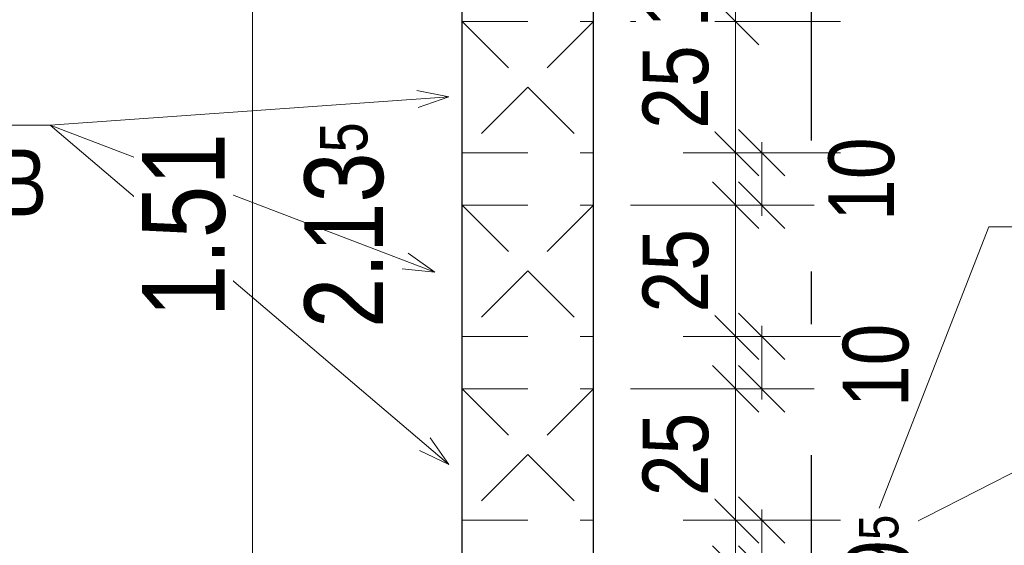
# Model space of a CAD drawing. Header units: millimetres. Extents: x -13 to 146, y -13 to 60.
# Tile 53 of 170: x 13.46 to 15.33, y 24.93 to 25.93. Entities that reach past the tile are written whole.
import ezdxf

# ---------------------------------------------------------------- set-up
doc = ezdxf.new("R2010")
doc.units = ezdxf.units.MM
doc.linetypes.add('DASHDOTX2', pattern=[2, 1, -0.5, 0, -0.5])
doc.linetypes.add('HIDDEN', pattern=[0.375, 0.25, -0.125])
for name, color, linetype, lineweight in [('Achsen', 7, 'Continuous', 20), ('Texte', 7, 'Continuous', 20), ('WPG_Lüftung Durchbrüche', 7, 'Continuous', 20)]:
    doc.layers.add(name, color=color, linetype=linetype, lineweight=lineweight)
doc.styles.add('Arial Narrow', font='ARIALN.TTF')
doc.dimstyles.new('Arch_Strakon_dimstyle', dxfattribs={"dimtxt": 11.25, "dimasz": 1, "dimexe": 1.25, "dimexo": 0.0625, "dimgap": 1, "dimtad": 0, "dimdec": 5, "dimzin": 12, "dimdsep": 46, "dimtxsty": 'Arial Narrow', "dimblk": 'Arrowhead_Tick', "dimsah": 1, "dimcen": 0, "dimse1": 1, "dimse2": 1, "dimclrd": 6, "dimclrt": 3, "dimazin": 0, "dimtfac": 1, "dimtdec": 4, "dimtmove": 0, "dimatfit": 3, "dimldrblk": 'NONE', "dimfxl": 1, "dimtvp": 1, "dimtolj": 1, "dimtzin": 0, "dimlwd": 13, "dimarcsym": 2})

# ---------------------------------------------------------------- blocks, each defined once
blk = doc.blocks.new('Arrowhead_Tick')
at = {"color": 0, "linetype": 'Continuous', "lineweight": -2}
for p, q in [((0, 20), (0, -10)), ((-1, 0), (0, 0)), ((10, 0), (0, 0))]:
    blk.add_line(p, q, dxfattribs=at)
at = {"color": 2, "linetype": 'Continuous', "lineweight": 35}
blk.add_line((4.42, 4.42), (-4.42, -4.42), dxfattribs=at)
blk = doc.blocks.new('*D382')
at = {"color": 6, "linetype": 'Continuous', "lineweight": 13}
blk.add_line((19.1, 24.5957), (19.1, 29.3653), dxfattribs=at)
at = {"layer": 'Defpoints', "color": 0}
for p in [(14.5496, 29.3753), (19.1, 29.3753), (14.5496, 24.5857)]:
    blk.add_point(p, dxfattribs=at)
at = {"color": 6, "lineweight": 13, "xscale": 0.01, "yscale": 0.01, "zscale": 0.01}
for p, rotation in [((19.1, 29.3753), 90), ((19.1, 24.5857), 270)]:
    blk.add_blockref('Arrowhead_Tick', p, dxfattribs=dict(at, rotation=rotation))
at = {"color": 2, "lineweight": 35, "insert": (18.9696, 26.9805), "char_height": 0.1575, "attachment_point": 5, "rotation": 90, "style": 'Arial Narrow', "bg_fill": 3, "box_fill_scale": 1.1, "bg_fill_color": 256, "bg_fill_true_color": 13158600, "bg_fill_transparency": 0}
blk.add_mtext('\\A1;4.79', dxfattribs=at)
blk = doc.blocks.new('_None')
blk = doc.blocks.new('*D425')
at = {"color": 6, "linetype": 'Continuous', "lineweight": 13}
blk.add_line((13.9, 24.7957), (13.9, 26.2857), dxfattribs=at)
at = {"layer": 'Defpoints', "color": 0}
for p in [(13.9, 26.2957), (14.2996, 26.2957), (14.2996, 24.7857)]:
    blk.add_point(p, dxfattribs=at)
at = {"color": 6, "lineweight": 13, "xscale": 0.01, "yscale": 0.01, "zscale": 0.01}
for p, rotation in [((13.9, 26.2957), 90), ((13.9, 24.7857), 270)]:
    blk.add_blockref('Arrowhead_Tick', p, dxfattribs=dict(at, rotation=rotation))
at = {"color": 2, "lineweight": 35, "insert": (13.7696, 25.5407), "char_height": 0.1575, "attachment_point": 5, "rotation": 90, "style": 'Arial Narrow', "bg_fill": 3, "box_fill_scale": 1.1, "bg_fill_color": 256, "bg_fill_true_color": 13158600, "bg_fill_transparency": 0}
blk.add_mtext('\\A1;1.51', dxfattribs=at)
blk = doc.blocks.new('*D500')
at = {"layer": 'Defpoints', "color": 0}
for p in [(14.5496, 24.8857), (14.8205, 24.8857), (14.5496, 24.5857)]:
    blk.add_point(p, dxfattribs=at)
at = {"layer": 'Texte', "color": 6, "linetype": 'Continuous', "lineweight": 13}
blk.add_line((14.8205, 24.5957), (14.8205, 24.8757), dxfattribs=at)
at = {"layer": 'Texte', "color": 6, "lineweight": 13, "xscale": 0.01, "yscale": 0.01, "zscale": 0.01}
for p, rotation in [((14.8205, 24.8857), 90), ((14.8205, 24.5857), 270)]:
    blk.add_blockref('Arrowhead_Tick', p, dxfattribs=dict(at, rotation=rotation))
at = {"layer": 'Texte', "color": 3, "lineweight": 35, "insert": (14.7067, 24.7357), "char_height": 0.125, "attachment_point": 5, "rotation": 90, "style": 'Arial Narrow', "bg_fill": 3, "box_fill_scale": 1.1, "bg_fill_color": 256, "bg_fill_true_color": 13158600, "bg_fill_transparency": 0}
blk.add_mtext('\\A1;30', dxfattribs=at)
blk = doc.blocks.new('*D501')
at = {"layer": 'Defpoints', "color": 0}
for p in [(14.5496, 24.9788), (14.8705, 24.9788), (14.5496, 24.8857)]:
    blk.add_point(p, dxfattribs=at)
at = {"layer": 'Texte', "color": 6, "linetype": 'Continuous', "lineweight": 13}
for p, q in [((14.8705, 24.9888), (14.8705, 24.9988)), ((14.8705, 24.8857), (14.8705, 24.9788)), ((14.8705, 24.8757), (14.8705, 24.8657))]:
    blk.add_line(p, q, dxfattribs=at)
at = {"layer": 'Texte', "color": 6, "lineweight": 13, "xscale": 0.01, "yscale": 0.01, "zscale": 0.01}
for p, rotation in [((14.8705, 24.9788), 270), ((14.8705, 24.8857), 90)]:
    blk.add_blockref('Arrowhead_Tick', p, dxfattribs=dict(at, rotation=rotation))
at = {"layer": 'Texte', "color": 3, "lineweight": 35, "insert": (15.0941, 24.9251), "char_height": 0.125, "attachment_point": 5, "rotation": 90, "style": 'Arial Narrow', "bg_fill": 3, "box_fill_scale": 1.1, "bg_fill_color": 256, "bg_fill_true_color": 13158600, "bg_fill_transparency": 0}
blk.add_mtext('\\A1;9{\\A1;\\H.6x;\\S5;}', dxfattribs=at)
blk = doc.blocks.new('*D502')
at = {"layer": 'Defpoints', "color": 0}
for p in [(14.5496, 25.2288), (14.8205, 25.2288), (14.5496, 24.9788)]:
    blk.add_point(p, dxfattribs=at)
at = {"layer": 'Texte', "color": 6, "linetype": 'Continuous', "lineweight": 13}
blk.add_line((14.8205, 24.9888), (14.8205, 25.2188), dxfattribs=at)
at = {"layer": 'Texte', "color": 6, "lineweight": 13, "xscale": 0.01, "yscale": 0.01, "zscale": 0.01}
for p, rotation in [((14.8205, 25.2288), 90), ((14.8205, 24.9788), 270)]:
    blk.add_blockref('Arrowhead_Tick', p, dxfattribs=dict(at, rotation=rotation))
at = {"layer": 'Texte', "color": 3, "lineweight": 35, "insert": (14.7067, 25.1038), "char_height": 0.125, "attachment_point": 5, "rotation": 90, "style": 'Arial Narrow', "bg_fill": 3, "box_fill_scale": 1.1, "bg_fill_color": 256, "bg_fill_true_color": 13158600, "bg_fill_transparency": 0}
blk.add_mtext('\\A1;25', dxfattribs=at)
blk = doc.blocks.new('*D503')
at = {"layer": 'Defpoints', "color": 0}
for p in [(14.5496, 25.3288), (14.8705, 25.3288), (14.5496, 25.2288)]:
    blk.add_point(p, dxfattribs=at)
at = {"layer": 'Texte', "color": 6, "linetype": 'Continuous', "lineweight": 13}
for p, q in [((14.8705, 25.3388), (14.8705, 25.3488)), ((14.8705, 25.2288), (14.8705, 25.3288)), ((14.8705, 25.2188), (14.8705, 25.2088))]:
    blk.add_line(p, q, dxfattribs=at)
at = {"layer": 'Texte', "color": 6, "lineweight": 13, "xscale": 0.01, "yscale": 0.01, "zscale": 0.01}
for p, rotation in [((14.8705, 25.3288), 270), ((14.8705, 25.2288), 90)]:
    blk.add_blockref('Arrowhead_Tick', p, dxfattribs=dict(at, rotation=rotation))
at = {"layer": 'Texte', "color": 3, "lineweight": 35, "insert": (15.0882, 25.2735), "char_height": 0.125, "attachment_point": 5, "rotation": 90, "style": 'Arial Narrow', "bg_fill": 3, "box_fill_scale": 1.1, "bg_fill_color": 256, "bg_fill_true_color": 13158600, "bg_fill_transparency": 0}
blk.add_mtext('\\A1;10', dxfattribs=at)
blk = doc.blocks.new('*D504')
at = {"layer": 'Defpoints', "color": 0}
for p in [(14.5496, 25.5788), (14.8205, 25.5788), (14.5496, 25.3288)]:
    blk.add_point(p, dxfattribs=at)
at = {"layer": 'Texte', "color": 6, "linetype": 'Continuous', "lineweight": 13}
blk.add_line((14.8205, 25.3388), (14.8205, 25.5688), dxfattribs=at)
at = {"layer": 'Texte', "color": 6, "lineweight": 13, "xscale": 0.01, "yscale": 0.01, "zscale": 0.01}
for p, rotation in [((14.8205, 25.5788), 90), ((14.8205, 25.3288), 270)]:
    blk.add_blockref('Arrowhead_Tick', p, dxfattribs=dict(at, rotation=rotation))
at = {"layer": 'Texte', "color": 3, "lineweight": 35, "insert": (14.7067, 25.4538), "char_height": 0.125, "attachment_point": 5, "rotation": 90, "style": 'Arial Narrow', "bg_fill": 3, "box_fill_scale": 1.1, "bg_fill_color": 256, "bg_fill_true_color": 13158600, "bg_fill_transparency": 0}
blk.add_mtext('\\A1;25', dxfattribs=at)
blk = doc.blocks.new('*D505')
at = {"layer": 'Defpoints', "color": 0}
for p in [(14.5496, 25.6788), (14.8705, 25.6788), (14.5496, 25.5788)]:
    blk.add_point(p, dxfattribs=at)
at = {"layer": 'Texte', "color": 6, "linetype": 'Continuous', "lineweight": 13}
for p, q in [((14.8705, 25.6888), (14.8705, 25.6988)), ((14.8705, 25.5788), (14.8705, 25.6788)), ((14.8705, 25.5688), (14.8705, 25.5588))]:
    blk.add_line(p, q, dxfattribs=at)
at = {"layer": 'Texte', "color": 6, "lineweight": 13, "xscale": 0.01, "yscale": 0.01, "zscale": 0.01}
for p, rotation in [((14.8705, 25.6788), 270), ((14.8705, 25.5788), 90)]:
    blk.add_blockref('Arrowhead_Tick', p, dxfattribs=dict(at, rotation=rotation))
at = {"layer": 'Texte', "color": 3, "lineweight": 35, "insert": (15.0609, 25.6283), "char_height": 0.125, "attachment_point": 5, "rotation": 90, "style": 'Arial Narrow', "bg_fill": 3, "box_fill_scale": 1.1, "bg_fill_color": 256, "bg_fill_true_color": 13158600, "bg_fill_transparency": 0}
blk.add_mtext('\\A1;10', dxfattribs=at)
blk = doc.blocks.new('*D506')
at = {"layer": 'Defpoints', "color": 0}
for p in [(14.5496, 25.9288), (14.8205, 25.9288), (14.5496, 25.6788)]:
    blk.add_point(p, dxfattribs=at)
at = {"layer": 'Texte', "color": 6, "linetype": 'Continuous', "lineweight": 13}
blk.add_line((14.8205, 25.6888), (14.8205, 25.9188), dxfattribs=at)
at = {"layer": 'Texte', "color": 6, "lineweight": 13, "xscale": 0.01, "yscale": 0.01, "zscale": 0.01}
for p, rotation in [((14.8205, 25.9288), 90), ((14.8205, 25.6788), 270)]:
    blk.add_blockref('Arrowhead_Tick', p, dxfattribs=dict(at, rotation=rotation))
at = {"layer": 'Texte', "color": 3, "lineweight": 35, "insert": (14.7067, 25.8038), "char_height": 0.125, "attachment_point": 5, "rotation": 90, "style": 'Arial Narrow', "bg_fill": 3, "box_fill_scale": 1.1, "bg_fill_color": 256, "bg_fill_true_color": 13158600, "bg_fill_transparency": 0}
blk.add_mtext('\\A1;25', dxfattribs=at)
blk = doc.blocks.new('*D557')
at = {"layer": 'Defpoints', "color": 0}
for p in [(14.5496, 26.1129), (14.8205, 26.1129), (14.5496, 25.9288)]:
    blk.add_point(p, dxfattribs=at)
at = {"layer": 'WPG_Lüftung Durchbrüche', "color": 6, "linetype": 'Continuous', "lineweight": 13}
blk.add_line((14.8205, 25.9388), (14.8205, 26.1029), dxfattribs=at)
at = {"layer": 'WPG_Lüftung Durchbrüche', "color": 6, "lineweight": 13, "xscale": 0.01, "yscale": 0.01, "zscale": 0.01}
for p, rotation in [((14.8205, 26.1129), 90), ((14.8205, 25.9288), 270)]:
    blk.add_blockref('Arrowhead_Tick', p, dxfattribs=dict(at, rotation=rotation))
at = {"layer": 'WPG_Lüftung Durchbrüche', "color": 3, "lineweight": 35, "insert": (14.7067, 26.0209), "char_height": 0.125, "attachment_point": 5, "rotation": 90, "style": 'Arial Narrow', "bg_fill": 3, "box_fill_scale": 1.1, "bg_fill_color": 256, "bg_fill_true_color": 13158600, "bg_fill_transparency": 0}
blk.add_mtext('\\A1;18{\\A1;\\H.6x;\\S5;}', dxfattribs=at)

msp = doc.modelspace()

# ---------------------------------------------------------------- linework, layer by layer
at = {"color": 5, "linetype": 'Continuous', "lineweight": 18}
msp.add_line((5.594235, 20.09809), (24.289236, 29.62533), dxfattribs=at)
at = {"layer": 'Achsen', "color": 3, "linetype": 'DASHDOTX2', "lineweight": 25, "ltscale": 0.5}
msp.add_line((14.964631, 39.402162), (14.964631, 18.364611), dxfattribs=at)
at = {"layer": 'Texte', "color": 5, "linetype": 'Continuous', "lineweight": 18}
for p, q in [((13.514178, 25.730946), (14.274169, 25.785541)), ((14.213171, 25.797277), (14.274169, 25.785541)), ((14.274169, 25.785541), (14.215475, 25.765206)), ((13.514178, 25.730946), (12.351641, 25.730946)), ((13.514178, 25.730946), (14.247205, 25.450934)), ((13.514178, 25.730946), (14.274169, 25.084487)), ((14.196892, 25.487363), (14.247205, 25.450934)), ((14.247205, 25.450934), (14.185419, 25.457326)), ((14.238883, 25.135609), (14.274169, 25.084487)), ((14.274169, 25.084487), (14.21805, 25.111117))]:
    msp.add_line(p, q, dxfattribs=at)
at = {"layer": 'WPG_Lüftung Durchbrüche', "color": 5, "linetype": 'Continuous', "lineweight": 18}
for p, q in [((15.302978, 25.537476), (14.927055, 24.573067)), ((16.423231, 25.537476), (15.302978, 25.537476))]:
    msp.add_line(p, q, dxfattribs=at)

# ---------------------------------------------------------------- texts
at = {"layer": 'Texte', "color": 3, "lineweight": 25, "style": 'Arial Narrow'}
msp.add_text('UK = 2.64 ü. RFB', height=0.125, dxfattribs=at).set_placement((12.38285, 25.559661))

# ---------------------------------------------------------------- next in the draw order: dimensions: what is measured, and where the dimension line sits
at = {"lineweight": 35}
for base, p1, p2, text, picture, middle in [((19.1, 29.37533), (14.549642, 24.585743), (14.549642, 29.37533), '4.79', '*D382', (19.1, 26.980536)), ((13.9, 26.295743), (14.299642, 24.785743), (14.299642, 26.295743), '1.51', '*D425', (13.9, 25.540743))]:
    dim = msp.add_linear_dim(base=base, p1=p1, p2=p2, angle=90, text=text, dimstyle='Arch_Strakon_dimstyle', override={"dimscale": 0.01, "dimtxt": 15.75, "dimasz": 1, "dimgap": 5, "dimtad": 1, "dimjust": 0, "dimtih": 0, "dimtoh": 0, "dimdec": 5, "dimdsep": 46, "dimtxsty": 'Arial Narrow', "dimclrd": 6, "dimclrt": 2, "dimtix": 1, "dimtofl": 255, "dimtmove": 0, "dimatfit": 2, "dimfxl": 0, "dimfxlon": 0, "dimtvp": 31.746032, "dimtfill": 1, "dimtfillclr": 7, "dimlwd": 13}, dxfattribs=at)
    dim.commit()
    dim.dimension.update_dxf_attribs({"geometry": picture, "text_midpoint": middle, "dimtype": 160})

# ---------------------------------------------------------------- next in the draw order: linework, layer by layer
at = {"layer": 'Achsen', "color": 3, "linetype": 'Continuous', "lineweight": 25}
msp.add_line((14.299642, 24.785743), (14.299642, 26.295743), dxfattribs=at)
at = {"layer": 'Achsen', "color": 3, "linetype": 'HIDDEN', "lineweight": 25, "ltscale": 0.5}
for p, q in [((14.299642, 25.928797), (14.424642, 25.803797)), ((14.424642, 25.803797), (14.299642, 25.678797)), ((14.299642, 25.578796), (14.424642, 25.453796)), ((14.424642, 25.453796), (14.299642, 25.328796)), ((14.299642, 25.228794), (14.424642, 25.103794)), ((14.424642, 25.103794), (14.299642, 24.978794))]:
    msp.add_line(p, q, dxfattribs=at)

# ---------------------------------------------------------------- next in the draw order: texts
at = {"color": 2, "lineweight": 35, "insert": (14.075, 25.540743), "char_height": 0.15, "attachment_point": 5, "rotation": 90, "line_spacing_factor": 0.9, "style": 'Arial Narrow'}
msp.add_mtext('2.13{\\A1;\\H.6x;\\S5;}', dxfattribs=at)

# ---------------------------------------------------------------- next in the draw order: dimensions: what is measured, and where the dimension line sits
at = {"layer": 'Texte', "lineweight": 35}
dim = msp.add_linear_dim(base=(14.820549, 24.885743), p1=(14.549642, 24.585743), p2=(14.549642, 24.885743), angle=90, text='30', dimstyle='Arch_Strakon_dimstyle', override={"dimscale": 0.01, "dimtxt": 12.5, "dimasz": 1, "dimgap": 5, "dimtad": 1, "dimjust": 0, "dimtih": 0, "dimtoh": 0, "dimdec": 5, "dimdsep": 46, "dimtxsty": 'Arial Narrow', "dimclrd": 6, "dimclrt": 3, "dimtix": 1, "dimtofl": 255, "dimtmove": 0, "dimatfit": 2, "dimfxl": 0, "dimfxlon": 0, "dimtvp": 40, "dimtfill": 1, "dimtfillclr": 7, "dimlwd": 13}, dxfattribs=at)
dim.commit()
dim.dimension.update_dxf_attribs({"geometry": '*D500', "text_midpoint": (14.820549, 24.735743), "dimtype": 160})

# ---------------------------------------------------------------- next in the draw order: dimensions: what is measured, and where the dimension line sits
dim = msp.add_linear_dim(base=(14.870549, 24.978794), p1=(14.549642, 24.885743), p2=(14.549642, 24.978794), angle=90, text='9{\\A1;\\H.6x;\\S5;}', dimstyle='Arch_Strakon_dimstyle', override={"dimscale": 0.01, "dimtxt": 12.5, "dimasz": 1, "dimgap": 5, "dimtad": 0, "dimjust": 0, "dimtih": 0, "dimtoh": 0, "dimdec": 5, "dimdsep": 46, "dimtxsty": 'Arial Narrow', "dimclrd": 6, "dimclrt": 3, "dimtix": 0, "dimtofl": 255, "dimtmove": 2, "dimatfit": 2, "dimfxl": 0, "dimfxlon": 0, "dimtvp": 40, "dimtfill": 1, "dimtfillclr": 7, "dimlwd": 13}, dxfattribs=at)
dim.commit()
dim.dimension.update_dxf_attribs({"geometry": '*D501', "text_midpoint": (15.094143, 24.925107), "dimtype": 160})

# ---------------------------------------------------------------- next in the draw order: dimensions: what is measured, and where the dimension line sits
dim = msp.add_linear_dim(base=(14.820549, 25.228794), p1=(14.549642, 24.978794), p2=(14.549642, 25.228794), angle=90, text='25', dimstyle='Arch_Strakon_dimstyle', override={"dimscale": 0.01, "dimtxt": 12.5, "dimasz": 1, "dimgap": 5, "dimtad": 1, "dimjust": 0, "dimtih": 0, "dimtoh": 0, "dimdec": 5, "dimdsep": 46, "dimtxsty": 'Arial Narrow', "dimclrd": 6, "dimclrt": 3, "dimtix": 1, "dimtofl": 255, "dimtmove": 0, "dimatfit": 2, "dimfxl": 0, "dimfxlon": 0, "dimtvp": 40, "dimtfill": 1, "dimtfillclr": 7, "dimlwd": 13}, dxfattribs=at)
dim.commit()
dim.dimension.update_dxf_attribs({"geometry": '*D502', "text_midpoint": (14.820549, 25.103794), "dimtype": 160})

# ---------------------------------------------------------------- next in the draw order: linework, layer by layer
at = {"color": 6, "linetype": 'HIDDEN', "lineweight": 13, "ltscale": 0.5}
msp.add_line((14.299642, 24.978794), (14.549642, 24.978794), dxfattribs=at)
at = {"layer": 'Achsen', "color": 3, "linetype": 'HIDDEN', "lineweight": 25, "ltscale": 0.5}
msp.add_line((14.424642, 25.103794), (14.549642, 24.978794), dxfattribs=at)

# ---------------------------------------------------------------- next in the draw order: texts
at = {"color": 2, "lineweight": 35, "style": 'Arial Narrow'}
msp.add_text('Stb.-Decke d= 25 cm, OK = 10.60 m', height=0.1575, rotation=27.004, dxfattribs=at).set_placement((12.057024, 23.400759))

# ---------------------------------------------------------------- next in the draw order: dimensions: what is measured, and where the dimension line sits
at = {"layer": 'Texte', "lineweight": 35}
dim = msp.add_linear_dim(base=(14.870549, 25.328796), p1=(14.549642, 25.228794), p2=(14.549642, 25.328796), angle=90, text='10', dimstyle='Arch_Strakon_dimstyle', override={"dimscale": 0.01, "dimtxt": 12.5, "dimasz": 1, "dimgap": 5, "dimtad": 0, "dimjust": 0, "dimtih": 0, "dimtoh": 0, "dimdec": 5, "dimdsep": 46, "dimtxsty": 'Arial Narrow', "dimclrd": 6, "dimclrt": 3, "dimtix": 0, "dimtofl": 255, "dimtmove": 2, "dimatfit": 2, "dimfxl": 0, "dimfxlon": 0, "dimtvp": 40, "dimtfill": 1, "dimtfillclr": 7, "dimlwd": 13}, dxfattribs=at)
dim.commit()
dim.dimension.update_dxf_attribs({"geometry": '*D503', "text_midpoint": (15.088167, 25.273487), "dimtype": 160})

# ---------------------------------------------------------------- next in the draw order: dimensions: what is measured, and where the dimension line sits
dim = msp.add_linear_dim(base=(14.820549, 25.578796), p1=(14.549642, 25.328796), p2=(14.549642, 25.578796), angle=90, text='25', dimstyle='Arch_Strakon_dimstyle', override={"dimscale": 0.01, "dimtxt": 12.5, "dimasz": 1, "dimgap": 5, "dimtad": 1, "dimjust": 0, "dimtih": 0, "dimtoh": 0, "dimdec": 5, "dimdsep": 46, "dimtxsty": 'Arial Narrow', "dimclrd": 6, "dimclrt": 3, "dimtix": 1, "dimtofl": 255, "dimtmove": 0, "dimatfit": 2, "dimfxl": 0, "dimfxlon": 0, "dimtvp": 40, "dimtfill": 1, "dimtfillclr": 7, "dimlwd": 13}, dxfattribs=at)
dim.commit()
dim.dimension.update_dxf_attribs({"geometry": '*D504', "text_midpoint": (14.820549, 25.453796), "dimtype": 160})

# ---------------------------------------------------------------- next in the draw order: linework, layer by layer
at = {"color": 6, "linetype": 'HIDDEN', "lineweight": 13, "ltscale": 0.5}
for p, q in [((14.299642, 25.328796), (14.549642, 25.328796)), ((14.299642, 25.228794), (14.549642, 25.228794))]:
    msp.add_line(p, q, dxfattribs=at)
at = {"layer": 'Achsen', "color": 3, "linetype": 'HIDDEN', "lineweight": 25, "ltscale": 0.5}
for p, q in [((14.424642, 25.453796), (14.549642, 25.328796)), ((14.549642, 25.228794), (14.424642, 25.103794))]:
    msp.add_line(p, q, dxfattribs=at)

# ---------------------------------------------------------------- next in the draw order: dimensions: what is measured, and where the dimension line sits
at = {"layer": 'Texte', "lineweight": 35}
dim = msp.add_linear_dim(base=(14.870549, 25.678797), p1=(14.549642, 25.578796), p2=(14.549642, 25.678797), angle=90, text='10', dimstyle='Arch_Strakon_dimstyle', override={"dimscale": 0.01, "dimtxt": 12.5, "dimasz": 1, "dimgap": 5, "dimtad": 0, "dimjust": 0, "dimtih": 0, "dimtoh": 0, "dimdec": 5, "dimdsep": 46, "dimtxsty": 'Arial Narrow', "dimclrd": 6, "dimclrt": 3, "dimtix": 0, "dimtofl": 255, "dimtmove": 2, "dimatfit": 2, "dimfxl": 0, "dimfxlon": 0, "dimtvp": 40, "dimtfill": 1, "dimtfillclr": 7, "dimlwd": 13}, dxfattribs=at)
dim.commit()
dim.dimension.update_dxf_attribs({"geometry": '*D505', "text_midpoint": (15.060874, 25.628289), "dimtype": 160})

# ---------------------------------------------------------------- next in the draw order: dimensions: what is measured, and where the dimension line sits
dim = msp.add_linear_dim(base=(14.820549, 25.928797), p1=(14.549642, 25.678797), p2=(14.549642, 25.928797), angle=90, text='25', dimstyle='Arch_Strakon_dimstyle', override={"dimscale": 0.01, "dimtxt": 12.5, "dimasz": 1, "dimgap": 5, "dimtad": 1, "dimjust": 0, "dimtih": 0, "dimtoh": 0, "dimdec": 5, "dimdsep": 46, "dimtxsty": 'Arial Narrow', "dimclrd": 6, "dimclrt": 3, "dimtix": 1, "dimtofl": 255, "dimtmove": 0, "dimatfit": 2, "dimfxl": 0, "dimfxlon": 0, "dimtvp": 40, "dimtfill": 1, "dimtfillclr": 7, "dimlwd": 13}, dxfattribs=at)
dim.commit()
dim.dimension.update_dxf_attribs({"geometry": '*D506', "text_midpoint": (14.820549, 25.803797), "dimtype": 160})

# ---------------------------------------------------------------- next in the draw order: linework, layer by layer
at = {"color": 6, "linetype": 'HIDDEN', "lineweight": 13, "ltscale": 0.5}
for p, q in [((14.299642, 25.678797), (14.549642, 25.678797)), ((14.299642, 25.578796), (14.549642, 25.578796))]:
    msp.add_line(p, q, dxfattribs=at)
at = {"layer": 'Achsen', "color": 3, "linetype": 'HIDDEN', "lineweight": 25, "ltscale": 0.5}
msp.add_line((14.549642, 25.578796), (14.424642, 25.453796), dxfattribs=at)

# ---------------------------------------------------------------- next in the draw order: dimensions: what is measured, and where the dimension line sits
at = {"layer": 'WPG_Lüftung Durchbrüche', "lineweight": 35}
dim = msp.add_linear_dim(base=(14.820549, 26.112949), p1=(14.549642, 25.928797), p2=(14.549642, 26.112949), angle=90, text='18{\\A1;\\H.6x;\\S5;}', dimstyle='Arch_Strakon_dimstyle', override={"dimscale": 0.01, "dimtxt": 12.5, "dimasz": 1, "dimgap": 5, "dimtad": 1, "dimjust": 0, "dimtih": 0, "dimtoh": 0, "dimdec": 5, "dimdsep": 46, "dimtxsty": 'Arial Narrow', "dimclrd": 6, "dimclrt": 3, "dimtix": 1, "dimtofl": 255, "dimtmove": 0, "dimatfit": 2, "dimfxl": 0, "dimfxlon": 0, "dimtvp": 40, "dimtfill": 1, "dimtfillclr": 7, "dimlwd": 13}, dxfattribs=at)
dim.commit()
dim.dimension.update_dxf_attribs({"geometry": '*D557', "text_midpoint": (14.820549, 26.020873), "dimtype": 160})

# ---------------------------------------------------------------- next in the draw order: linework, layer by layer
at = {"color": 6, "linetype": 'HIDDEN', "lineweight": 13, "ltscale": 0.5}
msp.add_line((14.299642, 25.928797), (14.549642, 25.928797), dxfattribs=at)
at = {"layer": 'Achsen', "color": 3, "linetype": 'Continuous', "lineweight": 25}
msp.add_line((14.549642, 24.785743), (14.549642, 26.295743), dxfattribs=at)
at = {"layer": 'Achsen', "color": 3, "linetype": 'HIDDEN', "lineweight": 25, "ltscale": 0.5}
for p, q in [((14.549642, 25.928797), (14.424642, 25.803797)), ((14.424642, 25.803797), (14.549642, 25.678797))]:
    msp.add_line(p, q, dxfattribs=at)

doc.saveas('drawing.dxf')
